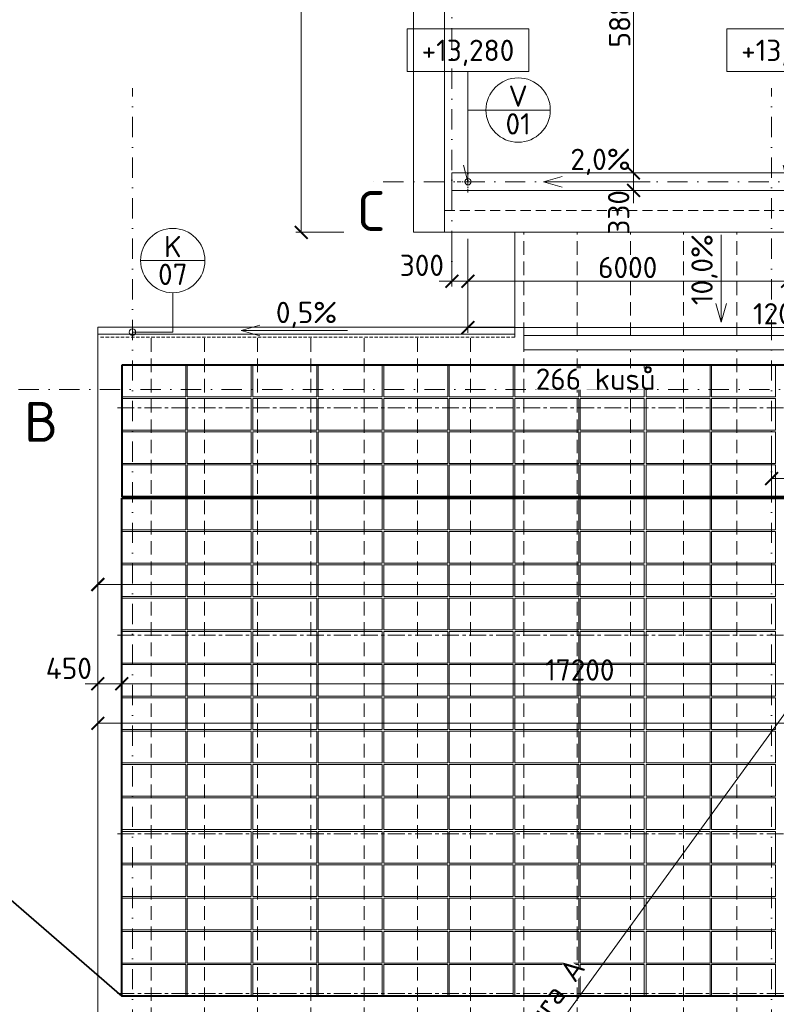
# Model space of a CAD drawing. Header units: millimetres. Extents: x 5450 to 1919026, y -34905 to 130825.
# Tile 3 of 154: x 65670 to 79877, y 42020 to 60513. Entities that reach past the tile are written whole.
import ezdxf
from ezdxf.enums import TextEntityAlignment as Align

# ---------------------------------------------------------------- set-up
doc = ezdxf.new("R2010")
doc.units = ezdxf.units.MM
for name, pattern in [('CENTERX2', [101.6, 63.5, -12.7, 12.7, -12.7]), ('DASHDOT', [25.4, 12.7, -6.35, 0, -6.35]), ('DASHED', [19.05, 12.7, -6.35]), ('HIDDEN', [9.525, 6.35, -3.175]), ('ČÁRKOVANÁ', [19.05, 12.7, -6.35])]:
    doc.linetypes.add(name, pattern=pattern)
doc.layers.get('Defpoints').update_dxf_attribs({"color": 8})
for name, color, linetype, lineweight in [('____OK_NWT', 4, 'Continuous', 9), ('___FVE_návrh var.2', 6, 'Continuous', 5), ('A99_N_kce-pod', 7, 'DASHED', 20), ('A99_N_kce-pohl', 1, 'Continuous', 9), ('A99_N_koty-200', 5, 'Continuous', 5), ('A99_N_koty-vysk', 160, 'Continuous', 5), ('A99_N_txt-popis-200', 240, 'Continuous', 5), ('A99_N_znaceni 200', 5, 'Continuous', 5), ('A99_S_osy', 1, 'CENTERX2', 5)]:
    doc.layers.add(name, color=color, linetype=linetype, lineweight=lineweight)
doc.styles.add('A99_kota', font='isocpeur.ttf', dxfattribs={"height": 2})
doc.styles.add('A99_popis', font='isocpeur.ttf')
doc.styles.add('ad_popis 100', font='isocpeur.ttf', dxfattribs={"height": 200})
doc.dimstyles.new('A99_kota_200 new', dxfattribs={"dimscale": 200, "dimtxt": 2, "dimasz": 1.2, "dimexe": 0.5, "dimexo": 1.5, "dimgap": 0.3, "dimtad": 1, "dimdec": 0, "dimzin": 3, "dimdsep": 46, "dimtxsty": 'A99_kota', "dimblk": 'ARCHTICK', "dimcen": 2.5, "dimazin": 2, "dimtfac": 0.75, "dimtdec": 0, "dimtmove": 2, "dimatfit": 0, "dimfxl": 4, "dimfxlon": 1, "dimtolj": 1, "dimtzin": 0, "dimlwd": 5, "dimlwe": 5, "dimarcsym": 0})

# ---------------------------------------------------------------- blocks, each defined once
blk = doc.blocks.new('*U20')
at = {"color": 0, "linetype": 'ByBlock'}
for p, q in [((5.7, -4), (5.7, -14.35)), ((5.7, -14.35), (5.286, -12.805))]:
    blk.add_line(p, q, dxfattribs=at)
blk.add_lwpolyline([(0, -4), (11.4, -4), (11.4, 0), (0, 0)], close=True, dxfattribs=at)
at = {"color": 0, "linetype": 'ByBlock', "style": 'A99_kota'}
for tag, p in [('VYSKA', (5.7, -2.241)), ('VYSKA_POPIS1', (5.7, -6.041)), ('VYSKA_POPIS2', (5.9, -9.541)), ('VYSKA_POPIS3', (5.9, -13.041))]:
    blk.add_attdef(tag, text='', height=2, dxfattribs=at).set_placement(p, align=Align.MIDDLE)
blk = doc.blocks.new('*U14')
at = {"color": 0, "linetype": 'ByBlock'}
blk.add_line((-3.02, 0), (3.02, 0), dxfattribs=at)
blk.add_circle((0, 0), 3.02, dxfattribs=at)
at = {"color": 0, "linetype": 'ByBlock', "style": 'A99_popis'}
for tag, p in [('KATEGORIE', (0, 1.31)), ('PRVEK', (0, -1.298))]:
    blk.add_attdef(tag, text='', height=2, dxfattribs=at).set_placement(p, align=Align.MIDDLE_CENTER)
blk = doc.blocks.new('_ArchTick')
at = {"color": 0, "linetype": 'ByBlock', "const_width": 0.15}
blk.add_lwpolyline([(-0.5, -0.5), (0.5, 0.5)], dxfattribs=at)
blk = doc.blocks.new('*D1487')
at = {"layer": 'A99_N_koty-200', "color": 0, "linetype": 'Continuous', "lineweight": 5, "transparency": 16777216}
for p, q in [((73787, 56400), (73787, 55500)), ((74087, 56400), (74087, 55500)), ((73787, 55600), (73547, 55600)), ((73787, 55600), (74087, 55600)), ((74087, 55600), (74327, 55600))]:
    blk.add_line(p, q, dxfattribs=at)
at = {"layer": 'Defpoints', "color": 0, "linetype": 'Continuous', "lineweight": 18, "transparency": 16777216}
for p in [(74087, 57005), (73787, 56885), (74087, 55600)]:
    blk.add_point(p, dxfattribs=at)
at = {"layer": 'A99_N_koty-200', "color": 0, "linetype": 'Continuous', "lineweight": 5, "transparency": 16777216, "xscale": 240, "yscale": 240, "zscale": 240}
blk.add_blockref('_ArchTick', (73787, 55600), dxfattribs=at)
at = {"layer": 'A99_N_koty-200', "color": 0, "linetype": 'Continuous', "lineweight": 5, "transparency": 16777216, "xscale": 240, "yscale": 240, "zscale": 240, "rotation": 180}
blk.add_blockref('_ArchTick', (74087, 55600), dxfattribs=at)
at = {"layer": 'A99_N_koty-200', "color": 0, "linetype": 'Continuous', "transparency": 16777216, "insert": (73222, 55900), "char_height": 400, "attachment_point": 5, "style": 'A99_kota'}
blk.add_mtext('\\A1;300', dxfattribs=at)
blk = doc.blocks.new('*D1489')
at = {"layer": 'A99_N_koty-200', "color": 0, "linetype": 'Continuous', "lineweight": 5, "transparency": 16777216}
for p, q in [((74087, 55530), (74087, 54630)), ((86087, 55530), (86087, 54630)), ((74087, 54730), (86087, 54730))]:
    blk.add_line(p, q, dxfattribs=at)
at = {"layer": 'Defpoints', "color": 0, "linetype": 'Continuous', "lineweight": 18, "transparency": 16777216}
for p in [(74087, 57470), (86087, 57005), (86087, 54730)]:
    blk.add_point(p, dxfattribs=at)
at = {"layer": 'A99_N_koty-200', "color": 0, "linetype": 'Continuous', "lineweight": 5, "transparency": 16777216, "xscale": 240, "yscale": 240, "zscale": 240, "rotation": 180}
blk.add_blockref('_ArchTick', (74087, 54730), dxfattribs=at)
at = {"layer": 'A99_N_koty-200', "color": 0, "linetype": 'Continuous', "lineweight": 5, "transparency": 16777216, "xscale": 240, "yscale": 240, "zscale": 240}
blk.add_blockref('_ArchTick', (86087, 54730), dxfattribs=at)
at = {"layer": 'A99_N_koty-200', "color": 0, "linetype": 'Continuous', "transparency": 16777216, "insert": (80087, 54990), "char_height": 400, "attachment_point": 5, "style": 'A99_kota'}
blk.add_mtext('\\A1;12000', dxfattribs=at)
blk = doc.blocks.new('*D1491')
at = {"layer": 'A99_N_koty-200', "color": 0, "linetype": 'Continuous', "lineweight": 5, "transparency": 16777216}
for p, q in [((74087, 56095), (74087, 55500)), ((80087, 56095), (80087, 55500)), ((74087, 55600), (80087, 55600))]:
    blk.add_line(p, q, dxfattribs=at)
at = {"layer": 'Defpoints', "color": 0, "linetype": 'Continuous', "lineweight": 18, "transparency": 16777216}
for p in [(74087, 56395), (80087, 56395), (80087, 55600)]:
    blk.add_point(p, dxfattribs=at)
at = {"layer": 'A99_N_koty-200', "color": 0, "linetype": 'Continuous', "lineweight": 5, "transparency": 16777216, "xscale": 240, "yscale": 240, "zscale": 240, "rotation": 180}
blk.add_blockref('_ArchTick', (74087, 55600), dxfattribs=at)
at = {"layer": 'A99_N_koty-200', "color": 0, "linetype": 'Continuous', "lineweight": 5, "transparency": 16777216, "xscale": 240, "yscale": 240, "zscale": 240}
blk.add_blockref('_ArchTick', (80087, 55600), dxfattribs=at)
at = {"layer": 'A99_N_koty-200', "color": 0, "linetype": 'Continuous', "transparency": 16777216, "insert": (77087, 55860), "char_height": 400, "attachment_point": 5, "style": 'A99_kota'}
blk.add_mtext('\\A1;6000', dxfattribs=at)
blk = doc.blocks.new('*D1617')
at = {"layer": 'A99_N_koty-200', "color": 0, "linetype": 'Continuous', "lineweight": 5, "transparency": 16777216}
for p, q in [((77997, 63515), (77097, 63515)), ((77197, 63515), (77197, 57635)), ((77997, 57635), (77097, 57635))]:
    blk.add_line(p, q, dxfattribs=at)
at = {"layer": 'Defpoints', "color": 0, "linetype": 'Continuous', "lineweight": 18, "transparency": 16777216}
for p in [(79717, 63515), (77197, 57635), (79717, 57635)]:
    blk.add_point(p, dxfattribs=at)
at = {"layer": 'A99_N_koty-200', "color": 0, "linetype": 'Continuous', "lineweight": 5, "transparency": 16777216, "xscale": 240, "yscale": 240, "zscale": 240}
for p, rotation in [((77197, 63515), 90), ((77197, 57635), 270)]:
    blk.add_blockref('_ArchTick', p, dxfattribs=dict(at, rotation=rotation))
at = {"layer": 'A99_N_koty-200', "color": 0, "linetype": 'Continuous', "transparency": 16777216, "insert": (76937, 60575), "char_height": 400, "attachment_point": 5, "rotation": 90, "style": 'A99_kota'}
blk.add_mtext('\\A1;5880', dxfattribs=at)
blk = doc.blocks.new('*D1619')
at = {"layer": 'A99_N_koty-200', "color": 0, "linetype": 'Continuous', "lineweight": 5, "transparency": 16777216}
for p, q in [((77197, 57635), (77197, 57875)), ((77197, 57635), (77297, 57635)), ((77197, 57635), (77197, 57305)), ((77197, 57305), (77297, 57305)), ((77197, 57305), (77197, 57065))]:
    blk.add_line(p, q, dxfattribs=at)
at = {"layer": 'Defpoints', "color": 0, "linetype": 'Continuous', "lineweight": 18, "transparency": 16777216}
for p in [(77197, 57635), (77197, 57305), (77197, 57305)]:
    blk.add_point(p, dxfattribs=at)
at = {"layer": 'A99_N_koty-200', "color": 0, "linetype": 'Continuous', "lineweight": 5, "transparency": 16777216, "xscale": 240, "yscale": 240, "zscale": 240}
for p, rotation in [((77197, 57635), 270), ((77197, 57305), 90)]:
    blk.add_blockref('_ArchTick', p, dxfattribs=dict(at, rotation=rotation))
at = {"layer": 'A99_N_koty-200', "color": 0, "linetype": 'Continuous', "transparency": 16777216, "insert": (76917, 56895), "char_height": 400, "attachment_point": 5, "rotation": 90, "style": 'A99_kota'}
blk.add_mtext('\\A1;330', dxfattribs=at)
blk = doc.blocks.new('*D1625')
at = {"layer": 'A99_N_koty-200', "color": 0, "linetype": 'Continuous', "lineweight": 5, "transparency": 16777216}
for p, q in [((67137, 48040), (66897, 48040)), ((67137, 48040), (67137, 47940)), ((67587, 48040), (67137, 48040)), ((67587, 48040), (67587, 47940)), ((67587, 48040), (67827, 48040))]:
    blk.add_line(p, q, dxfattribs=at)
at = {"layer": 'Defpoints', "color": 0, "linetype": 'Continuous', "lineweight": 18, "transparency": 16777216}
for p in [(67137, 48050), (67137, 48040), (67587, 48040)]:
    blk.add_point(p, dxfattribs=at)
at = {"layer": 'A99_N_koty-200', "color": 0, "linetype": 'Continuous', "lineweight": 5, "transparency": 16777216, "xscale": 240, "yscale": 240, "zscale": 240}
blk.add_blockref('_ArchTick', (67137, 48040), dxfattribs=at)
at = {"layer": 'A99_N_koty-200', "color": 0, "linetype": 'Continuous', "lineweight": 5, "transparency": 16777216, "xscale": 240, "yscale": 240, "zscale": 240, "rotation": 180}
blk.add_blockref('_ArchTick', (67587, 48040), dxfattribs=at)
at = {"layer": 'A99_N_koty-200', "color": 0, "linetype": 'Continuous', "transparency": 16777216, "insert": (66592, 48330), "char_height": 400, "attachment_point": 5, "style": 'A99_kota'}
blk.add_mtext('\\A1;450', dxfattribs=at)
blk = doc.blocks.new('*D1701')
at = {"layer": 'A99_N_koty-200', "color": 0, "linetype": 'Continuous', "lineweight": 5, "transparency": 16777216}
for p, q in [((67137, 49905), (67137, 50005)), ((67137, 49905), (206137, 49905)), ((206137, 49905), (206137, 49805))]:
    blk.add_line(p, q, dxfattribs=at)
at = {"layer": 'Defpoints', "color": 0, "linetype": 'Continuous', "lineweight": 18, "transparency": 16777216}
for p in [(67137, 49790), (206137, 49915), (206137, 49905)]:
    blk.add_point(p, dxfattribs=at)
at = {"layer": 'A99_N_koty-200', "color": 0, "linetype": 'Continuous', "lineweight": 5, "transparency": 16777216, "xscale": 240, "yscale": 240, "zscale": 240, "rotation": 180}
blk.add_blockref('_ArchTick', (67137, 49905), dxfattribs=at)
at = {"layer": 'A99_N_koty-200', "color": 0, "linetype": 'Continuous', "lineweight": 5, "transparency": 16777216, "xscale": 240, "yscale": 240, "zscale": 240}
blk.add_blockref('_ArchTick', (206137, 49905), dxfattribs=at)
at = {"layer": 'A99_N_koty-200', "color": 0, "linetype": 'Continuous', "transparency": 16777216, "insert": (128137, 50340), "char_height": 400, "attachment_point": 5, "style": 'A99_kota'}
blk.add_mtext('\\A1;139 panelů po 1000mm', dxfattribs=at)
blk = doc.blocks.new('*D1719')
at = {"layer": 'A99_N_koty-200', "color": 0, "linetype": 'Continuous', "lineweight": 5, "transparency": 16777216}
for p, q in [((67137, 47298), (67137, 47198)), ((122137, 47298), (67137, 47298)), ((122137, 47298), (122137, 47198))]:
    blk.add_line(p, q, dxfattribs=at)
at = {"layer": 'Defpoints', "color": 0, "linetype": 'Continuous', "lineweight": 18, "transparency": 16777216}
for p in [(67137, 47298), (67137, 47298), (122137, 47298)]:
    blk.add_point(p, dxfattribs=at)
at = {"layer": 'A99_N_koty-200', "color": 0, "linetype": 'Continuous', "lineweight": 5, "transparency": 16777216, "xscale": 240, "yscale": 240, "zscale": 240, "rotation": 180}
blk.add_blockref('_ArchTick', (67137, 47298), dxfattribs=at)
at = {"layer": 'A99_N_koty-200', "color": 0, "linetype": 'Continuous', "lineweight": 5, "transparency": 16777216, "xscale": 240, "yscale": 240, "zscale": 240}
blk.add_blockref('_ArchTick', (122137, 47298), dxfattribs=at)
at = {"layer": 'A99_N_koty-200', "color": 0, "linetype": 'Continuous', "transparency": 16777216, "insert": (88672, 47635), "char_height": 400, "attachment_point": 5, "style": 'A99_kota'}
blk.add_mtext('\\A1;55000', dxfattribs=at)
blk = doc.blocks.new('*D1721')
at = {"layer": 'A99_N_koty-200', "color": 0, "linetype": 'Continuous', "lineweight": 5, "transparency": 16777216}
for p, q in [((71757, 111945), (70857, 111945)), ((70957, 56520), (70957, 111945)), ((71757, 56520), (70857, 56520))]:
    blk.add_line(p, q, dxfattribs=at)
at = {"layer": 'Defpoints', "color": 0, "linetype": 'Continuous', "lineweight": 18, "transparency": 16777216}
for p in [(70957, 111945), (73387, 111945), (73067, 56520)]:
    blk.add_point(p, dxfattribs=at)
at = {"layer": 'A99_N_koty-200', "color": 0, "linetype": 'Continuous', "lineweight": 5, "transparency": 16777216, "xscale": 240, "yscale": 240, "zscale": 240}
for p, rotation in [((70957, 111945), 90), ((70957, 56520), 270)]:
    blk.add_blockref('_ArchTick', p, dxfattribs=dict(at, rotation=rotation))
at = {"layer": 'A99_N_koty-200', "color": 0, "linetype": 'Continuous', "transparency": 16777216, "insert": (70697, 84233), "char_height": 400, "attachment_point": 5, "rotation": 90, "style": 'A99_kota'}
blk.add_mtext('\\A1;55425', dxfattribs=at)
blk = doc.blocks.new('*D1735')
at = {"layer": 'A99_N_koty-200', "color": 0, "linetype": 'Continuous', "lineweight": 5, "transparency": 16777216}
for p, q in [((67587, 48040), (67587, 47940)), ((84787, 48040), (67587, 48040)), ((84787, 48040), (84787, 47940))]:
    blk.add_line(p, q, dxfattribs=at)
at = {"layer": 'Defpoints', "color": 0, "linetype": 'Continuous', "lineweight": 18, "transparency": 16777216}
for p in [(67587, 48040), (67587, 48040), (84787, 48045)]:
    blk.add_point(p, dxfattribs=at)
at = {"layer": 'A99_N_koty-200', "color": 0, "linetype": 'Continuous', "lineweight": 5, "transparency": 16777216, "xscale": 240, "yscale": 240, "zscale": 240, "rotation": 180}
blk.add_blockref('_ArchTick', (67587, 48040), dxfattribs=at)
at = {"layer": 'A99_N_koty-200', "color": 0, "linetype": 'Continuous', "lineweight": 5, "transparency": 16777216, "xscale": 240, "yscale": 240, "zscale": 240}
blk.add_blockref('_ArchTick', (84787, 48040), dxfattribs=at)
at = {"layer": 'A99_N_koty-200', "color": 0, "linetype": 'Continuous', "transparency": 16777216, "insert": (76187, 48300), "char_height": 400, "attachment_point": 5, "style": 'A99_kota'}
blk.add_mtext('\\A1;17200', dxfattribs=at)
blk = doc.blocks.new('*D1737')
at = {"layer": 'A99_N_koty-200', "color": 0, "linetype": 'Continuous', "lineweight": 5, "transparency": 16777216}
for p, q in [((79787, 52695), (79787, 51795)), ((79787, 51895), (84787, 51895)), ((84787, 51895), (84787, 51795))]:
    blk.add_line(p, q, dxfattribs=at)
at = {"layer": 'Defpoints', "color": 0, "linetype": 'Continuous', "lineweight": 18, "transparency": 16777216}
for p in [(79787, 53223), (84787, 51895), (84787, 51895)]:
    blk.add_point(p, dxfattribs=at)
at = {"layer": 'A99_N_koty-200', "color": 0, "linetype": 'Continuous', "lineweight": 5, "transparency": 16777216, "xscale": 240, "yscale": 240, "zscale": 240, "rotation": 180}
blk.add_blockref('_ArchTick', (79787, 51895), dxfattribs=at)
at = {"layer": 'A99_N_koty-200', "color": 0, "linetype": 'Continuous', "lineweight": 5, "transparency": 16777216, "xscale": 240, "yscale": 240, "zscale": 240}
blk.add_blockref('_ArchTick', (84787, 51895), dxfattribs=at)
at = {"layer": 'A99_N_koty-200', "color": 0, "linetype": 'Continuous', "transparency": 16777216, "insert": (81732, 52220), "char_height": 400, "attachment_point": 5, "style": 'A99_kota'}
blk.add_mtext('\\A1;5000', dxfattribs=at)

msp = doc.modelspace()

# ---------------------------------------------------------------- linework, layer by layer
at = {"layer": '____OK_NWT', "color": 7, "linetype": 'Continuous', "lineweight": 35, "ltscale": 0.5}
msp.add_lwpolyline([(67587.3, 42170), (63754.8, 45490)], dxfattribs=at)
at = {"layer": '___FVE_návrh var.2', "color": 5, "lineweight": 5, "ltscale": 2}
for points in [[(68787.3, 54025), (68787.3, 53430), (67587.3, 53430), (67587.3, 54025)], [(70017.3, 54025), (70017.3, 53430), (68817.3, 53430), (68817.3, 54025)], [(71247.3, 54025), (71247.3, 53430), (70047.3, 53430), (70047.3, 54025)], [(72477.3, 54025), (72477.3, 53430), (71277.3, 53430), (71277.3, 54025)], [(73707.3, 54025), (73707.3, 53430), (72507.3, 53430), (72507.3, 54025)], [(74937.3, 54025), (74937.3, 53430), (73737.3, 53430), (73737.3, 54025)], [(76167.3, 54025), (76167.3, 53430), (74967.3, 53430), (74967.3, 54025)], [(77397.3, 54025), (77397.3, 53430), (76197.3, 53430), (76197.3, 54025)], [(78632.3, 54025), (78632.3, 53430), (77432.3, 53430), (77432.3, 54025)], [(79862.3, 54025), (79862.3, 53430), (78662.3, 53430), (78662.3, 54025)], [(68787.3, 52775), (68787.3, 52180), (67587.3, 52180), (67587.3, 52775)], [(70017.3, 52775), (70017.3, 52180), (68817.3, 52180), (68817.3, 52775)], [(71247.3, 52775), (71247.3, 52180), (70047.3, 52180), (70047.3, 52775)], [(72477.3, 52775), (72477.3, 52180), (71277.3, 52180), (71277.3, 52775)], [(73707.3, 52775), (73707.3, 52180), (72507.3, 52180), (72507.3, 52775)], [(74937.3, 52775), (74937.3, 52180), (73737.3, 52180), (73737.3, 52775)], [(76167.3, 52775), (76167.3, 52180), (74967.3, 52180), (74967.3, 52775)], [(77397.3, 52775), (77397.3, 52180), (76197.3, 52180), (76197.3, 52775)], [(78632.3, 52775), (78632.3, 52180), (77432.3, 52180), (77432.3, 52775)], [(79862.3, 52775), (79862.3, 52180), (78662.3, 52180), (78662.3, 52775)], [(70017.3, 48400), (70017.3, 47805), (68817.3, 47805), (68817.3, 48400)], [(72477.3, 48400), (72477.3, 47805), (71277.3, 47805), (71277.3, 48400)], [(74937.3, 48400), (74937.3, 47805), (73737.3, 47805), (73737.3, 48400)], [(77397.3, 48400), (77397.3, 47805), (76197.3, 47805), (76197.3, 48400)], [(79862.3, 48400), (79862.3, 47805), (78662.3, 47805), (78662.3, 48400)], [(70017.3, 47775), (70017.3, 47180), (68817.3, 47180), (68817.3, 47775)], [(72477.3, 47775), (72477.3, 47180), (71277.3, 47180), (71277.3, 47775)], [(74937.3, 47775), (74937.3, 47180), (73737.3, 47180), (73737.3, 47775)], [(77397.3, 47775), (77397.3, 47180), (76197.3, 47180), (76197.3, 47775)], [(79862.3, 47775), (79862.3, 47180), (78662.3, 47180), (78662.3, 47775)], [(70017.3, 47150), (70017.3, 46555), (68817.3, 46555), (68817.3, 47150)], [(72477.3, 47150), (72477.3, 46555), (71277.3, 46555), (71277.3, 47150)], [(74937.3, 47150), (74937.3, 46555), (73737.3, 46555), (73737.3, 47150)], [(77397.3, 47150), (77397.3, 46555), (76197.3, 46555), (76197.3, 47150)], [(79862.3, 47150), (79862.3, 46555), (78662.3, 46555), (78662.3, 47150)], [(70017.3, 46525), (70017.3, 45930), (68817.3, 45930), (68817.3, 46525)], [(72477.3, 46525), (72477.3, 45930), (71277.3, 45930), (71277.3, 46525)], [(74937.3, 46525), (74937.3, 45930), (73737.3, 45930), (73737.3, 46525)], [(77397.3, 46525), (77397.3, 45930), (76197.3, 45930), (76197.3, 46525)], [(79862.3, 46525), (79862.3, 45930), (78662.3, 45930), (78662.3, 46525)], [(70017.3, 45900), (70017.3, 45305), (68817.3, 45305), (68817.3, 45900)], [(72477.3, 45900), (72477.3, 45305), (71277.3, 45305), (71277.3, 45900)], [(74937.3, 45900), (74937.3, 45305), (73737.3, 45305), (73737.3, 45900)], [(77397.3, 45900), (77397.3, 45305), (76197.3, 45305), (76197.3, 45900)], [(79862.3, 45900), (79862.3, 45305), (78662.3, 45305), (78662.3, 45900)], [(70017.3, 45265), (70017.3, 44670), (68817.3, 44670), (68817.3, 45265)], [(72477.3, 45265), (72477.3, 44670), (71277.3, 44670), (71277.3, 45265)], [(74937.3, 45265), (74937.3, 44670), (73737.3, 44670), (73737.3, 45265)], [(77397.3, 45265), (77397.3, 44670), (76197.3, 44670), (76197.3, 45265)], [(79862.3, 45265), (79862.3, 44670), (78662.3, 44670), (78662.3, 45265)], [(70017.3, 44640), (70017.3, 44045), (68817.3, 44045), (68817.3, 44640)], [(72477.3, 44640), (72477.3, 44045), (71277.3, 44045), (71277.3, 44640)], [(74937.3, 44640), (74937.3, 44045), (73737.3, 44045), (73737.3, 44640)], [(77397.3, 44640), (77397.3, 44045), (76197.3, 44045), (76197.3, 44640)], [(79862.3, 44640), (79862.3, 44045), (78662.3, 44045), (78662.3, 44640)], [(70017.3, 44015), (70017.3, 43420), (68817.3, 43420), (68817.3, 44015)], [(72477.3, 44015), (72477.3, 43420), (71277.3, 43420), (71277.3, 44015)], [(74937.3, 44015), (74937.3, 43420), (73737.3, 43420), (73737.3, 44015)], [(77397.3, 44015), (77397.3, 43420), (76197.3, 43420), (76197.3, 44015)], [(79862.3, 44015), (79862.3, 43420), (78662.3, 43420), (78662.3, 44015)], [(70017.3, 43390), (70017.3, 42795), (68817.3, 42795), (68817.3, 43390)], [(72477.3, 43390), (72477.3, 42795), (71277.3, 42795), (71277.3, 43390)], [(74937.3, 43390), (74937.3, 42795), (73737.3, 42795), (73737.3, 43390)], [(77397.3, 43390), (77397.3, 42795), (76197.3, 42795), (76197.3, 43390)], [(79862.3, 43390), (79862.3, 42795), (78662.3, 42795), (78662.3, 43390)], [(70017.3, 42765), (70017.3, 42170), (68817.3, 42170), (68817.3, 42765)], [(72477.3, 42765), (72477.3, 42170), (71277.3, 42170), (71277.3, 42765)], [(74937.3, 42765), (74937.3, 42170), (73737.3, 42170), (73737.3, 42765)], [(77397.3, 42765), (77397.3, 42170), (76197.3, 42170), (76197.3, 42765)], [(79862.3, 42765), (79862.3, 42170), (78662.3, 42170), (78662.3, 42765)]]:
    msp.add_lwpolyline(points, close=True, dxfattribs=at)
at = {"layer": '___FVE_návrh var.2', "linetype": 'Continuous', "lineweight": 5, "ltscale": 0.5}
msp.add_lwpolyline([(67587.3, 30340), (84787.3, 54025)], dxfattribs=at)
at = {"layer": '___FVE_návrh var.2', "color": 3, "lineweight": 5, "ltscale": 2}
for points in [[(68787.3, 53400), (68787.3, 52805), (67587.3, 52805), (67587.3, 53400)], [(70017.3, 53400), (70017.3, 52805), (68817.3, 52805), (68817.3, 53400)], [(71247.3, 53400), (71247.3, 52805), (70047.3, 52805), (70047.3, 53400)], [(72477.3, 53400), (72477.3, 52805), (71277.3, 52805), (71277.3, 53400)], [(73707.3, 53400), (73707.3, 52805), (72507.3, 52805), (72507.3, 53400)], [(74937.3, 53400), (74937.3, 52805), (73737.3, 52805), (73737.3, 53400)], [(76167.3, 53400), (76167.3, 52805), (74967.3, 52805), (74967.3, 53400)], [(77397.3, 53400), (77397.3, 52805), (76197.3, 52805), (76197.3, 53400)], [(78632.3, 53400), (78632.3, 52805), (77432.3, 52805), (77432.3, 53400)], [(79862.3, 53400), (79862.3, 52805), (78662.3, 52805), (78662.3, 53400)], [(68787.3, 52150), (68787.3, 51555), (67587.3, 51555), (67587.3, 52150)], [(70017.3, 52150), (70017.3, 51555), (68817.3, 51555), (68817.3, 52150)], [(71247.3, 52150), (71247.3, 51555), (70047.3, 51555), (70047.3, 52150)], [(72477.3, 52150), (72477.3, 51555), (71277.3, 51555), (71277.3, 52150)], [(73707.3, 52150), (73707.3, 51555), (72507.3, 51555), (72507.3, 52150)], [(74937.3, 52150), (74937.3, 51555), (73737.3, 51555), (73737.3, 52150)], [(76167.3, 52150), (76167.3, 51555), (74967.3, 51555), (74967.3, 52150)], [(77397.3, 52150), (77397.3, 51555), (76197.3, 51555), (76197.3, 52150)], [(78632.3, 52150), (78632.3, 51555), (77432.3, 51555), (77432.3, 52150)], [(79862.3, 52150), (79862.3, 51555), (78662.3, 51555), (78662.3, 52150)], [(68787.3, 48400), (68787.3, 47805), (67587.3, 47805), (67587.3, 48400)], [(71247.3, 48400), (71247.3, 47805), (70047.3, 47805), (70047.3, 48400)], [(73707.3, 48400), (73707.3, 47805), (72507.3, 47805), (72507.3, 48400)], [(76167.3, 48400), (76167.3, 47805), (74967.3, 47805), (74967.3, 48400)], [(78632.3, 48400), (78632.3, 47805), (77432.3, 47805), (77432.3, 48400)], [(68787.3, 47775), (68787.3, 47180), (67587.3, 47180), (67587.3, 47775)], [(71247.3, 47775), (71247.3, 47180), (70047.3, 47180), (70047.3, 47775)], [(73707.3, 47775), (73707.3, 47180), (72507.3, 47180), (72507.3, 47775)], [(76167.3, 47775), (76167.3, 47180), (74967.3, 47180), (74967.3, 47775)], [(78632.3, 47775), (78632.3, 47180), (77432.3, 47180), (77432.3, 47775)], [(68787.3, 47150), (68787.3, 46555), (67587.3, 46555), (67587.3, 47150)], [(71247.3, 47150), (71247.3, 46555), (70047.3, 46555), (70047.3, 47150)], [(73707.3, 47150), (73707.3, 46555), (72507.3, 46555), (72507.3, 47150)], [(76167.3, 47150), (76167.3, 46555), (74967.3, 46555), (74967.3, 47150)], [(78632.3, 47150), (78632.3, 46555), (77432.3, 46555), (77432.3, 47150)], [(68787.3, 46525), (68787.3, 45930), (67587.3, 45930), (67587.3, 46525)], [(71247.3, 46525), (71247.3, 45930), (70047.3, 45930), (70047.3, 46525)], [(73707.3, 46525), (73707.3, 45930), (72507.3, 45930), (72507.3, 46525)], [(76167.3, 46525), (76167.3, 45930), (74967.3, 45930), (74967.3, 46525)], [(78632.3, 46525), (78632.3, 45930), (77432.3, 45930), (77432.3, 46525)], [(68787.3, 45900), (68787.3, 45305), (67587.3, 45305), (67587.3, 45900)], [(71247.3, 45900), (71247.3, 45305), (70047.3, 45305), (70047.3, 45900)], [(73707.3, 45900), (73707.3, 45305), (72507.3, 45305), (72507.3, 45900)], [(76167.3, 45900), (76167.3, 45305), (74967.3, 45305), (74967.3, 45900)], [(78632.3, 45900), (78632.3, 45305), (77432.3, 45305), (77432.3, 45900)], [(68787.3, 45265), (68787.3, 44670), (67587.3, 44670), (67587.3, 45265)], [(71247.3, 45265), (71247.3, 44670), (70047.3, 44670), (70047.3, 45265)], [(73707.3, 45265), (73707.3, 44670), (72507.3, 44670), (72507.3, 45265)], [(76167.3, 45265), (76167.3, 44670), (74967.3, 44670), (74967.3, 45265)], [(78632.3, 45265), (78632.3, 44670), (77432.3, 44670), (77432.3, 45265)], [(68787.3, 44640), (68787.3, 44045), (67587.3, 44045), (67587.3, 44640)], [(71247.3, 44640), (71247.3, 44045), (70047.3, 44045), (70047.3, 44640)], [(73707.3, 44640), (73707.3, 44045), (72507.3, 44045), (72507.3, 44640)], [(76167.3, 44640), (76167.3, 44045), (74967.3, 44045), (74967.3, 44640)], [(78632.3, 44640), (78632.3, 44045), (77432.3, 44045), (77432.3, 44640)], [(68787.3, 44015), (68787.3, 43420), (67587.3, 43420), (67587.3, 44015)], [(71247.3, 44015), (71247.3, 43420), (70047.3, 43420), (70047.3, 44015)], [(73707.3, 44015), (73707.3, 43420), (72507.3, 43420), (72507.3, 44015)], [(76167.3, 44015), (76167.3, 43420), (74967.3, 43420), (74967.3, 44015)], [(78632.3, 44015), (78632.3, 43420), (77432.3, 43420), (77432.3, 44015)], [(68787.3, 43390), (68787.3, 42795), (67587.3, 42795), (67587.3, 43390)], [(71247.3, 43390), (71247.3, 42795), (70047.3, 42795), (70047.3, 43390)], [(73707.3, 43390), (73707.3, 42795), (72507.3, 42795), (72507.3, 43390)], [(76167.3, 43390), (76167.3, 42795), (74967.3, 42795), (74967.3, 43390)], [(78632.3, 43390), (78632.3, 42795), (77432.3, 42795), (77432.3, 43390)], [(68787.3, 42765), (68787.3, 42170), (67587.3, 42170), (67587.3, 42765)], [(71247.3, 42765), (71247.3, 42170), (70047.3, 42170), (70047.3, 42765)], [(73707.3, 42765), (73707.3, 42170), (72507.3, 42170), (72507.3, 42765)], [(76167.3, 42765), (76167.3, 42170), (74967.3, 42170), (74967.3, 42765)], [(78632.3, 42765), (78632.3, 42170), (77432.3, 42170), (77432.3, 42765)]]:
    msp.add_lwpolyline(points, close=True, dxfattribs=at)
at = {"layer": '___FVE_návrh var.2', "color": 32, "lineweight": 5, "ltscale": 2, "true_color": 0xcd6928}
for points in [[(68787.3, 51525), (68787.3, 50930), (67587.3, 50930), (67587.3, 51525)], [(70017.3, 51525), (70017.3, 50930), (68817.3, 50930), (68817.3, 51525)], [(73707.3, 51525), (73707.3, 50930), (72507.3, 50930), (72507.3, 51525)], [(74937.3, 51525), (74937.3, 50930), (73737.3, 50930), (73737.3, 51525)], [(78632.3, 51525), (78632.3, 50930), (77432.3, 50930), (77432.3, 51525)], [(79862.3, 51525), (79862.3, 50930), (78662.3, 50930), (78662.3, 51525)], [(68787.3, 50900), (68787.3, 50305), (67587.3, 50305), (67587.3, 50900)], [(70017.3, 50900), (70017.3, 50305), (68817.3, 50305), (68817.3, 50900)], [(73707.3, 50900), (73707.3, 50305), (72507.3, 50305), (72507.3, 50900)], [(74937.3, 50900), (74937.3, 50305), (73737.3, 50305), (73737.3, 50900)], [(78632.3, 50900), (78632.3, 50305), (77432.3, 50305), (77432.3, 50900)], [(79862.3, 50900), (79862.3, 50305), (78662.3, 50305), (78662.3, 50900)], [(68787.3, 50275), (68787.3, 49680), (67587.3, 49680), (67587.3, 50275)], [(70017.3, 50275), (70017.3, 49680), (68817.3, 49680), (68817.3, 50275)], [(73707.3, 50275), (73707.3, 49680), (72507.3, 49680), (72507.3, 50275)], [(74937.3, 50275), (74937.3, 49680), (73737.3, 49680), (73737.3, 50275)], [(78632.3, 50275), (78632.3, 49680), (77432.3, 49680), (77432.3, 50275)], [(79862.3, 50275), (79862.3, 49680), (78662.3, 49680), (78662.3, 50275)], [(68787.3, 49650), (68787.3, 49055), (67587.3, 49055), (67587.3, 49650)], [(70017.3, 49650), (70017.3, 49055), (68817.3, 49055), (68817.3, 49650)], [(73707.3, 49650), (73707.3, 49055), (72507.3, 49055), (72507.3, 49650)], [(74937.3, 49650), (74937.3, 49055), (73737.3, 49055), (73737.3, 49650)], [(78632.3, 49650), (78632.3, 49055), (77432.3, 49055), (77432.3, 49650)], [(79862.3, 49650), (79862.3, 49055), (78662.3, 49055), (78662.3, 49650)], [(68787.3, 49025), (68787.3, 48430), (67587.3, 48430), (67587.3, 49025)], [(70017.3, 49025), (70017.3, 48430), (68817.3, 48430), (68817.3, 49025)], [(73707.3, 49025), (73707.3, 48430), (72507.3, 48430), (72507.3, 49025)], [(74937.3, 49025), (74937.3, 48430), (73737.3, 48430), (73737.3, 49025)], [(78632.3, 49025), (78632.3, 48430), (77432.3, 48430), (77432.3, 49025)], [(79862.3, 49025), (79862.3, 48430), (78662.3, 48430), (78662.3, 49025)]]:
    msp.add_lwpolyline(points, close=True, dxfattribs=at)
at = {"layer": '___FVE_návrh var.2', "color": 1, "lineweight": 5, "ltscale": 2}
for points in [[(71247.3, 51525), (71247.3, 50930), (70047.3, 50930), (70047.3, 51525)], [(72477.3, 51525), (72477.3, 50930), (71277.3, 50930), (71277.3, 51525)], [(76167.3, 51525), (76167.3, 50930), (74967.3, 50930), (74967.3, 51525)], [(77397.3, 51525), (77397.3, 50930), (76197.3, 50930), (76197.3, 51525)], [(71247.3, 50900), (71247.3, 50305), (70047.3, 50305), (70047.3, 50900)], [(72477.3, 50900), (72477.3, 50305), (71277.3, 50305), (71277.3, 50900)], [(76167.3, 50900), (76167.3, 50305), (74967.3, 50305), (74967.3, 50900)], [(77397.3, 50900), (77397.3, 50305), (76197.3, 50305), (76197.3, 50900)], [(71247.3, 50275), (71247.3, 49680), (70047.3, 49680), (70047.3, 50275)], [(72477.3, 50275), (72477.3, 49680), (71277.3, 49680), (71277.3, 50275)], [(76167.3, 50275), (76167.3, 49680), (74967.3, 49680), (74967.3, 50275)], [(77397.3, 50275), (77397.3, 49680), (76197.3, 49680), (76197.3, 50275)], [(71247.3, 49650), (71247.3, 49055), (70047.3, 49055), (70047.3, 49650)], [(72477.3, 49650), (72477.3, 49055), (71277.3, 49055), (71277.3, 49650)], [(76167.3, 49650), (76167.3, 49055), (74967.3, 49055), (74967.3, 49650)], [(77397.3, 49650), (77397.3, 49055), (76197.3, 49055), (76197.3, 49650)], [(71247.3, 49025), (71247.3, 48430), (70047.3, 48430), (70047.3, 49025)], [(72477.3, 49025), (72477.3, 48430), (71277.3, 48430), (71277.3, 49025)], [(76167.3, 49025), (76167.3, 48430), (74967.3, 48430), (74967.3, 49025)], [(77397.3, 49025), (77397.3, 48430), (76197.3, 48430), (76197.3, 49025)]]:
    msp.add_lwpolyline(points, close=True, dxfattribs=at)
at = {"layer": '___FVE_návrh var.2', "linetype": 'CENTERX2', "lineweight": 15, "ltscale": 5}
msp.add_lwpolyline([(67504.8, 48952.5), (91787.3, 48952.5)], dxfattribs=at)
at = {"layer": '___FVE_návrh var.2', "color": 5, "linetype": 'CENTERX2', "lineweight": 15, "ltscale": 5}
msp.add_lwpolyline([(67504.8, 45220), (91787.3, 45220)], dxfattribs=at)
at = {"layer": 'A99_N_kce-pod', "color": 1, "linetype": 'HIDDEN', "lineweight": 5, "ltscale": 10}
msp.add_lwpolyline([(74967.3, 54550), (67187.3, 54550)], dxfattribs=at)
at = {"layer": 'A99_N_kce-pohl', "linetype": 'ČÁRKOVANÁ', "lineweight": 9, "ltscale": 15}
msp.add_line((73647.3, 56930), (218477.3, 56930), dxfattribs=at)
at = {"layer": 'A99_N_kce-pohl', "linetype": 'Continuous', "lineweight": 9}
for points in [[(73067.3, 56520), (73067.3, 113295)], [(73067.3, 112420), (73067.3, 56520), (74967.3, 56520), (74967.3, 54610)], [(73647.3, 56520), (73647.3, 111945)], [(74967.3, 54740), (74967.3, 54550)]]:
    msp.add_lwpolyline(points, dxfattribs=at)
at = {"layer": 'A99_N_kce-pohl', "linetype": 'Continuous', "ltscale": 25}
msp.add_lwpolyline([(218477.3, 57305), (218477.3, 57635), (73787.3, 57635), (73787.3, 57305)], close=True, dxfattribs=at)
at = {"layer": 'A99_N_kce-pohl', "linetype": 'DASHDOT', "lineweight": 5, "ltscale": 5}
for points in [[(74087.3, 57270), (74087.3, 57670)], [(73887.3, 57470), (74287.3, 57470)]]:
    msp.add_lwpolyline(points, dxfattribs=at)
at = {"layer": 'A99_N_kce-pohl', "linetype": 'Continuous', "ltscale": 25}
msp.add_lwpolyline([(74967.3, 54610), (67137.3, 54610), (67137.3, 29130), (206662.3, 29130), (206662.3, 56520)], dxfattribs=at)
at = {"layer": 'A99_N_kce-pohl', "linetype": 'Continuous', "lineweight": 9, "ltscale": 15}
msp.add_lwpolyline([(206662.8, 56520), (74967.3, 56520)], dxfattribs=at)
at = {"layer": 'A99_N_kce-pohl', "color": 30, "linetype": 'ČÁRKOVANÁ', "lineweight": 5, "ltscale": 20, "true_color": 0xff6e3d}
for points in [[(75137.3, 54575), (75137.3, 56520)], [(76137.3, 54575), (76137.3, 56520)], [(77137.3, 54575), (77137.3, 56520)], [(78137.3, 54575), (78137.3, 56520)], [(79137.3, 54575), (79137.3, 56520)]]:
    msp.add_lwpolyline(points, dxfattribs=at)
at = {"layer": 'A99_N_kce-pohl', "linetype": 'Continuous'}
for points in [[(74967.3, 54740), (67137.3, 54740)], [(74967.3, 54740), (67137.3, 54740)], [(67137.3, 54740), (67137.3, 54610)]]:
    msp.add_lwpolyline(points, dxfattribs=at)
at = {"layer": 'A99_N_kce-pohl', "color": 1, "linetype": 'Continuous', "lineweight": 9, "ltscale": 25}
msp.add_lwpolyline([(206139.8, 54315), (206139.8, 54580), (75137.3, 54580), (75137.3, 54315)], close=True, dxfattribs=at)
at = {"layer": 'A99_N_kce-pohl', "color": 254, "linetype": 'ČÁRKOVANÁ', "lineweight": 5, "ltscale": 20, "true_color": 0xffd9cc}
for points in [[(67137.3, 29130), (67137.3, 29130), (67137.3, 54550)], [(68137.3, 29130), (68137.3, 29130), (68137.3, 54550)], [(69137.3, 29130), (69137.3, 29130), (69137.3, 54550)], [(70137.3, 29130), (70137.3, 29130), (70137.3, 54550)], [(71137.3, 29130), (71137.3, 29130), (71137.3, 54550)], [(72137.3, 29130), (72137.3, 29130), (72137.3, 54550)], [(73137.3, 29130), (73137.3, 29130), (73137.3, 54550)], [(74137.3, 29130), (74137.3, 29130), (74137.3, 54550)], [(75137.3, 29130), (75137.3, 29130), (75137.3, 54550)], [(76137.3, 29130), (76137.3, 29130), (76137.3, 54315)], [(77137.3, 29130), (77137.3, 29130), (77137.3, 54315)], [(78137.3, 29130), (78137.3, 29130), (78137.3, 54315)], [(79137.3, 29130), (79137.3, 29130), (79137.3, 54315)]]:
    msp.add_lwpolyline(points, dxfattribs=at)
at = {"layer": 'A99_N_kce-pohl', "linetype": 'Continuous'}
for centre in [(74087.3, 57470), (67787.3, 54645)]:
    msp.add_circle(centre, 60, dxfattribs=at)
at = {"layer": 'A99_N_koty-vysk'}
for points in [[(75507.3, 57470), (75857.3, 57570)], [(75507.3, 57470), (77507.3, 57470)], [(75507.3, 57470), (75857.3, 57370)], [(78839.8, 54832.5), (78839.8, 56475)], [(78839.8, 54832.5), (78739.8, 55182.5)], [(78839.8, 54832.5), (78939.8, 55182.5)], [(69827.3, 54675), (70177.3, 54775)], [(69827.3, 54675), (71827.3, 54675)], [(69827.3, 54675), (70177.3, 54575)]]:
    msp.add_lwpolyline(points, dxfattribs=at)
at = {"layer": 'A99_N_znaceni 200'}
for points in [[(74425.8, 58816.5), (74087.3, 58816.5)], [(68544.8, 55386), (68544.8, 54645), (67787.3, 54645)]]:
    msp.add_lwpolyline(points, dxfattribs=at)
at = {"layer": 'A99_S_osy', "linetype": 'DASHDOT', "lineweight": 5, "ltscale": 30}
for points in [[(73787.3, 130470), (73787.3, 55770)], [(67787.3, 27060), (67787.3, 59230)], [(79787.3, 27060), (79787.3, 59230)], [(245112.3, 57470), (72162.3, 57470)], [(220737.3, 53570), (65127.3, 53570)]]:
    msp.add_lwpolyline(points, dxfattribs=at)

# ---------------------------------------------------------------- block references
at = {"layer": 'A99_N_koty-vysk', "xscale": 200, "yscale": 200, "zscale": 200}
for p, values in [((72947.3, 60340), {'VYSKA': '+13,280'}), ((78947.3, 60340), {'VYSKA': '+13,400'})]:
    msp.add_blockref('*U20', p, dxfattribs=at).add_auto_attribs(values)
at = {"layer": 'A99_N_znaceni 200', "xscale": 200, "yscale": 200, "zscale": 200}
for p, values in [((75029.8, 58816.5), {'KATEGORIE': 'V', 'PRVEK': '01'}), ((68544.8, 55990), {'KATEGORIE': 'K', 'PRVEK': '07'})]:
    msp.add_blockref('*U14', p, dxfattribs=at).add_auto_attribs(values)

# ---------------------------------------------------------------- texts
at = {"layer": 'A99_N_koty-vysk', "char_height": 400, "attachment_point": 1, "style": 'ad_popis 100'}
for s, insert in [('2,0%', (76009.8, 58090)), ('0,5%', (70480.3, 55215))]:
    msp.add_mtext_dynamic_manual_height_columns(s, width=673.852, gutter_width=2000, heights=[0], dxfattribs=dict(at, insert=insert))
at = {"layer": 'A99_N_koty-vysk', "insert": (78282.5, 55152.5), "char_height": 400, "attachment_point": 1, "rotation": 90, "style": 'ad_popis 100'}
msp.add_mtext_dynamic_manual_height_columns('10,0%', width=673.852, gutter_width=2000, heights=[0], dxfattribs=at)
at = {"layer": 'A99_N_txt-popis-200', "color": 1, "lineweight": 0, "insert": (65753.8, 53335), "char_height": 750, "attachment_point": 1, "style": 'ad_popis 100', "bg_fill": 3, "box_fill_scale": 1, "bg_fill_color": 256, "bg_fill_transparency": 0}
msp.add_mtext_dynamic_manual_height_columns('B', width=832.5, gutter_width=1000, heights=[0], dxfattribs=at)

# ---------------------------------------------------------------- dimensions: what is measured, and where the dimension line sits
at = {"layer": 'A99_N_koty-200', "linetype": 'Continuous'}
dim = msp.add_linear_dim(base=(77197.3, 57635), p1=(79717.3, 63515), p2=(79717.3, 57635), angle=90, dimstyle='A99_kota_200 new', override={"dimscale": 0, "dimtix": 1, "dimtofl": 1, "dimtmove": 2, "dimatfit": 0}, dxfattribs=at)
dim.commit()
dim.dimension.update_dxf_attribs({"geometry": '*D1617', "text_midpoint": (76937.3, 60575)})
dim = msp.add_linear_dim(base=(77197.3, 57305), p1=(77197.3, 57635), p2=(77197.3, 57305), angle=90, dimstyle='A99_kota_200 new', override={"dimscale": 0, "dimtix": 1, "dimtofl": 1, "dimtmove": 2, "dimatfit": 0}, dxfattribs=at)
dim.commit()
dim.dimension.update_dxf_attribs({"geometry": '*D1619', "text_midpoint": (76917.3, 56895), "dimtype": 160})
for base, p1, p2, override, picture, middle in [((86087.3, 54730), (74087.3, 57470), (86087.3, 57005), {"dimscale": 0, "dimtix": 1, "dimtofl": 1, "dimtmove": 2, "dimatfit": 0}, '*D1489', (80087.3, 54990)), ((80087.3, 55600), (74087.3, 56395), (80087.3, 56395), {"dimscale": 0, "dimtix": 1, "dimtofl": 1, "dimtmove": 2, "dimatfit": 0}, '*D1491', (77087.3, 55860)), ((67587.3, 48040), (84787.3, 48045), (67587.3, 48040), {"dimscale": 0, "dimtix": 0, "dimtofl": 1, "dimtmove": 2, "dimatfit": 0}, '*D1735', (76187.3, 48300))]:
    dim = msp.add_linear_dim(base=base, p1=p1, p2=p2, dimstyle='A99_kota_200 new', override=override, dxfattribs=at)
    dim.commit()
    dim.dimension.update_dxf_attribs({"geometry": picture, "text_midpoint": middle})
for base, p1, p2, override, picture, middle in [((84787.3, 51895), (79787.3, 53222.5), (84787.3, 51895), {"dimscale": 0, "dimtix": 1, "dimtofl": 1, "dimtmove": 2, "dimatfit": 0}, '*D1737', (81732.3, 52220)), ((67137.3, 48040), (67587.3, 48040), (67137.3, 48049.5), {"dimscale": 0, "dimtix": 0, "dimtofl": 1, "dimtmove": 2, "dimatfit": 0}, '*D1625', (66592.3, 48330)), ((67137.3, 47297.5), (122137.3, 47297.5), (67137.3, 47297.5), {"dimscale": 0, "dimtix": 0, "dimtofl": 1, "dimtmove": 2, "dimatfit": 0}, '*D1719', (88672.3, 47635))]:
    dim = msp.add_linear_dim(base=base, p1=p1, p2=p2, dimstyle='A99_kota_200 new', override=override, dxfattribs=at)
    dim.commit()
    dim.dimension.update_dxf_attribs({"geometry": picture, "text_midpoint": middle, "dimtype": 160})
dim = msp.add_linear_dim(base=(206137.3, 49905), p1=(67137.3, 49790), p2=(206137.3, 49915), text='139 panelů po 1000mm', dimstyle='A99_kota_200 new', override={"dimscale": 0, "dimtix": 0, "dimtofl": 1, "dimtmove": 2, "dimatfit": 0}, dxfattribs=at)
dim.commit()
dim.dimension.update_dxf_attribs({"geometry": '*D1701', "text_midpoint": (128137.3, 50340), "dimtype": 160})

# ---------------------------------------------------------------- next in the draw order: texts
at = {"layer": '___FVE_návrh var.2', "color": 5, "linetype": 'Continuous', "lineweight": 5, "ltscale": 2, "insert": (75359.8, 53962.5), "char_height": 400, "attachment_point": 1, "style": 'A99_kota', "bg_fill": 3, "box_fill_scale": 1, "bg_fill_color": 256, "bg_fill_transparency": 0}
msp.add_mtext_dynamic_manual_height_columns('\\A1;266 kusů', width=2229.734, gutter_width=100, heights=[0], dxfattribs=at)
at = {"layer": '___FVE_návrh var.2', "color": 5, "linetype": 'Continuous', "lineweight": 5, "ltscale": 0.5, "insert": (74747.3, 41230), "char_height": 400, "attachment_point": 1, "rotation": 54.03234, "style": 'A99_kota', "bg_fill": 3, "box_fill_scale": 1, "bg_fill_color": 256, "bg_fill_transparency": 0}
msp.add_mtext_dynamic_manual_height_columns('figura A', width=2042.852, gutter_width=2000, heights=[0], dxfattribs=at)
at = {"layer": 'A99_N_txt-popis-200', "color": 1, "lineweight": 0, "insert": (71998.8, 57295), "char_height": 750, "attachment_point": 1, "style": 'ad_popis 100', "bg_fill": 3, "box_fill_scale": 1, "bg_fill_color": 256, "bg_fill_transparency": 0}
msp.add_mtext_dynamic_manual_height_columns('C', width=832.5, gutter_width=1000, heights=[0], dxfattribs=at)

# ---------------------------------------------------------------- next in the draw order: linework, layer by layer
at = {"layer": '____OK_NWT', "color": 7, "linetype": 'Continuous', "lineweight": 40, "ltscale": 0.5}
for points in [[(67587.3, 54025), (67587.3, 51555), (83557.3, 51555), (83557.3, 52180), (84787.3, 52180), (84787.3, 54025), (67587.3, 54025)], [(67587.3, 51525), (83587.3, 51525), (83587.3, 52150), (84787.3, 52150), (84787.3, 42170), (67587.3, 42170), (67587.3, 51525)]]:
    msp.add_lwpolyline(points, dxfattribs=at)
at = {"layer": '___FVE_návrh var.2', "color": 4, "linetype": 'CENTERX2', "lineweight": 15, "ltscale": 5}
msp.add_lwpolyline([(67504.8, 53222.5), (91787.3, 53222.5)], dxfattribs=at)
at = {"layer": '___FVE_návrh var.2', "linetype": 'CENTERX2', "lineweight": 15, "ltscale": 5}
msp.add_lwpolyline([(67504.8, 42220), (91787.3, 42220)], dxfattribs=at)

# ---------------------------------------------------------------- next in the draw order: dimensions: what is measured, and where the dimension line sits
at = {"layer": 'A99_N_koty-200', "linetype": 'Continuous'}
dim = msp.add_linear_dim(base=(70957.3, 111945), p1=(73067.3, 56520), p2=(73387.3, 111945), angle=90, dimstyle='A99_kota_200 new', override={"dimscale": 0, "dimtix": 1, "dimtofl": 1, "dimtmove": 2, "dimatfit": 0}, dxfattribs=at)
dim.commit()
dim.dimension.update_dxf_attribs({"geometry": '*D1721', "text_midpoint": (70697.3, 84232.5)})
dim = msp.add_linear_dim(base=(74087.3, 55600), p1=(73787.3, 56885), p2=(74087.3, 57005), dimstyle='A99_kota_200 new', override={"dimscale": 0, "dimtix": 1, "dimtofl": 1, "dimtmove": 2, "dimatfit": 0}, dxfattribs=at)
dim.commit()
dim.dimension.update_dxf_attribs({"geometry": '*D1487', "text_midpoint": (73222.3, 55900), "dimtype": 160})

doc.saveas('drawing.dxf')
